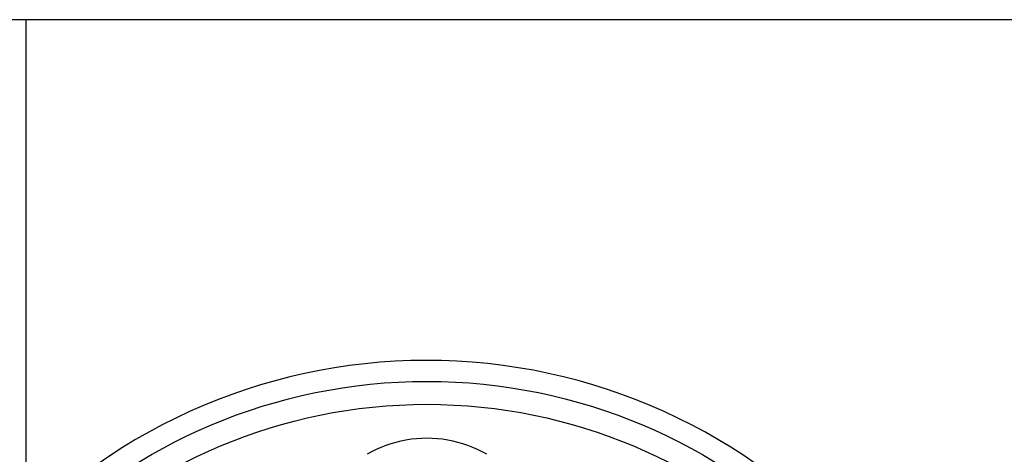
# Model space of a CAD drawing. Header units: inches. Extents: x 48.1 to 120.1, y 31.5 to 55.7.
# Tile 83 of 85: x 113.925 to 114.539, y 53.464 to 53.735. Entities that reach past the tile are written whole.
import ezdxf

# ---------------------------------------------------------------- set-up
doc = ezdxf.new("R2010")
doc.units = ezdxf.units.IN
doc.header["$MEASUREMENT"] = 0
doc.layers.add('Visible Edges(ANSI)', color=7, linetype='Continuous', lineweight=25)
doc.layers.add('Visible Tangent Edges(ANSI)', color=7, linetype='Continuous', lineweight=25)

msp = doc.modelspace()

# ---------------------------------------------------------------- linework, layer by layer
at = {"layer": 'Visible Edges(ANSI)'}
for p, q in [((119.15669, 53.73489), (48.95097, 53.73489)), ((113.92883, 53.40201), (113.92883, 53.73489))]:
    msp.add_line(p, q, dxfattribs=at)
msp.add_circle((114.17883, 53.16403), 0.34516, dxfattribs=at)
msp.add_arc((114.17883, 53.16403), 0.35827, 36.68995, 134.25094, dxfattribs=at)
at = {"layer": 'Visible Tangent Edges(ANSI)', "flags": 128}
msp.add_lwpolyline([(114.21617, 53.46367), (114.21334, 53.46522), (114.21044, 53.46665), (114.20747, 53.46797), (114.20443, 53.46915), (114.20134, 53.4702), (114.1982, 53.47112), (114.19503, 53.4719), (114.19183, 53.47254), (114.1886, 53.47304), (114.18536, 53.47339), (114.18209, 53.47361), (114.17881, 53.47368), (114.17553, 53.47361), (114.17225, 53.47339), (114.169, 53.47303), (114.16578, 53.47253), (114.16258, 53.47189), (114.15942, 53.47111), (114.15629, 53.4702), (114.15321, 53.46915), (114.15018, 53.46796), (114.14721, 53.46665), (114.14431, 53.46522), (114.14149, 53.46367)], dxfattribs=at)
at = {"layer": 'Visible Tangent Edges(ANSI)'}
msp.add_circle((114.17883, 53.16403), 0.33084, dxfattribs=at)

doc.saveas('drawing.dxf')
